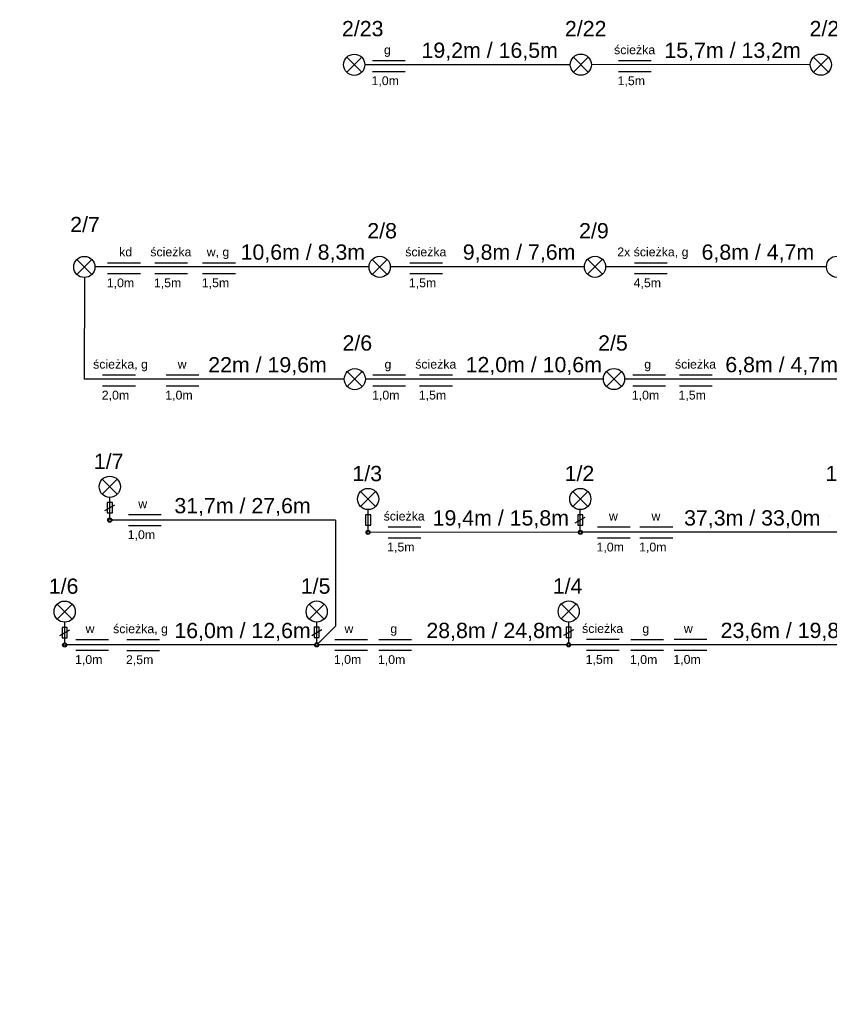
# Model space of a CAD drawing. Header units: millimetres. Extents: x 0 to 1096681, y -272449 to 90187.
# Tile 1 of 35: x 185566 to 323237, y -162401 to 5038. Entities that reach past the tile are written whole.
import ezdxf
from ezdxf import colors
from ezdxf.entities.mleader import LeaderData, LeaderLine
from ezdxf.math import Vec2, Vec3

# ---------------------------------------------------------------- set-up
doc = ezdxf.new("R2010")
doc.units = ezdxf.units.MM
doc.layers.add('U-11 OSW lampa nowa MZD', color=160, linetype='Continuous', lineweight=9)
doc.styles.add('RHR', font='romans.shx', dxfattribs={"width": 0.7})
doc.styles.get("Standard").update_dxf_attribs({"font": 'arial.ttf'})

msp = doc.modelspace()

# ---------------------------------------------------------------- linework, layer by layer
at = {"color": 0, "linetype": 'ByBlock', "lineweight": -2}
for p, q in [((241182.361, -3899.204), (243727.946, -1353.62)), ((243727.946, -3899.204), (241182.361, -1353.62)), ((279714.022, -3888.002), (282259.606, -1342.417)), ((282259.606, -3888.002), (279714.022, -1342.417)), ((320531.346, -3876.799), (323076.931, -1331.214)), ((323076.931, -3876.799), (320531.346, -1331.214)), ((195289.833, -38281.501), (197835.418, -35735.917)), ((197835.418, -38281.501), (195289.833, -35735.917)), ((245498.819, -38270.299), (248044.403, -35724.714)), ((248044.403, -38270.299), (245498.819, -35724.714)), ((282125.007, -38259.096), (284670.592, -35713.511)), ((284670.592, -38259.096), (282125.007, -35713.511)), ((241274.54, -57360.519), (243820.124, -54814.935)), ((243820.124, -57360.519), (241274.54, -54814.935)), ((285356.421, -57349.316), (287902.005, -54803.732)), ((287902.005, -57349.316), (285356.421, -54803.732)), ((199610.565, -75662.125), (202156.149, -73116.541)), ((202156.149, -75662.125), (199610.565, -73116.541)), ((243538.293, -77744.568, 0), (246083.877, -75198.984, 0)), ((246083.877, -77744.568, 0), (243538.293, -75198.984, 0)), ((279618.289, -77740.569, 0), (282163.874, -75194.985, 0)), ((282163.874, -77740.569, 0), (279618.289, -75194.985, 0)), ((191946.235, -96896.144), (194491.819, -94350.559)), ((194491.819, -96896.144), (191946.235, -94350.559)), ((234799.122, -96883.211), (237344.706, -94337.627)), ((237344.706, -96883.211), (234799.122, -94337.627)), ((277650.285, -96871.401), (280195.87, -94325.817)), ((280195.87, -96871.401), (277650.285, -94325.817))]:
    msp.add_line(p, q, dxfattribs=at)
for p, q in [((200883.357, -79709.333), (200883.357, -76189.333)), ((200031.301, -78441.268), (201735.413, -77457.398)), ((244811.085, -81791.776, 0), (244811.085, -78271.776, 0)), ((280891.082, -81787.777, 0), (280891.082, -78267.777, 0)), ((280039.025, -80519.712, 0), (281743.138, -79535.842, 0)), ((192366.971, -99675.286), (194071.083, -98691.416)), ((193219.027, -100943.351), (193219.027, -97423.351)), ((235219.857, -99662.354), (236923.97, -98678.484)), ((236071.914, -100930.419), (236071.914, -97410.419)), ((278071.021, -99650.544), (279775.134, -98666.674)), ((278923.078, -100918.609), (278923.078, -97398.609))]:
    msp.add_line(p, q)
for points in [[(279186.814, -2615.597), (244255.153, -2625.882)], [(245543.72, -1917.977), (251105.002, -1917.977)], [(320004.139, -2604.528), (282801.023, -2613.119)], [(287389.744, -1917.977), (292951.026, -1917.977)], [(245543.72, -3759.461), (251105.002, -3759.461)], [(287389.744, -3759.461), (292951.026, -3759.461)], [(200520.897, -36289.347), (206082.179, -36289.347)], [(208537.171, -36284.79), (214098.453, -36284.79)], [(216676.978, -36284.79), (222238.26, -36284.79)], [(251894.043, -36284.79), (257455.325, -36284.79)], [(290114.77, -36284.79), (295676.052, -36284.79)], [(244971.611, -36997.71), (198376.835, -37006.619)], [(200520.897, -38130.831), (206082.179, -38130.831)], [(208537.171, -38126.274), (214098.453, -38126.274)], [(216676.978, -38126.274), (222238.26, -38126.274)], [(281597.768, -36988.04), (248585.82, -36995.416)], [(251894.043, -38126.274), (257455.325, -38126.274)], [(322758.301, -36975.594), (285212.009, -36984.213)], [(290114.77, -38126.274), (295676.052, -38126.274)], [(196558.634, -38808.705), (196520.31, -56091.519)], [(240747.301, -56089.463), (196520.31, -56096.839)], [(199672.598, -55379.292), (205233.879, -55379.292)], [(210472.228, -55379.292), (216033.51, -55379.292)], [(284829.213, -56076.912), (244361.541, -56085.637)], [(245635.899, -55379.292), (251197.181, -55379.292)], [(253577.315, -55379.292), (259138.597, -55379.292)], [(325646.537, -56065.843), (288443.422, -56074.434)], [(289804.713, -55379.292), (295365.995, -55379.292)], [(297746.129, -55379.292), (303307.411, -55379.292)], [(199672.598, -57220.776), (205233.879, -57220.776)], [(210472.228, -57220.776), (216033.51, -57220.776)], [(245635.899, -57220.776), (251197.181, -57220.776)], [(253577.315, -57220.776), (259138.597, -57220.776)], [(289804.713, -57220.776), (295365.995, -57220.776)], [(297746.129, -57220.776), (303307.411, -57220.776)], [(239291.51, -80047.606), (201233.357, -80059.237)], [(204080.105, -79118.38), (209641.387, -79118.38)], [(239291.51, -80048.735), (239291.51, -98110.028), (236321.3, -101034.845)], [(204080.105, -80959.864), (209641.387, -80959.864)], [(195125.352, -100352.398), (200686.634, -100352.398)], [(203779.024, -100372.264), (209340.306, -100372.264)], [(239145.67, -100339.466), (244706.951, -100339.466)], [(246631.911, -100359.331), (252193.193, -100359.331)], [(281952.27, -100327.656), (287513.552, -100327.656)], [(289483.075, -100347.522), (295044.357, -100347.522)], [(296862.896, -100327.656), (302424.178, -100327.656)], [(235720.191, -101281.624), (193569.027, -101293.255)], [(278573.078, -101268.692), (236421.914, -101280.322)], [(328611.146, -101256.882), (279268.393, -101267.382)], [(195125.352, -102193.882), (200686.634, -102193.882)], [(203779.024, -102213.748), (209340.306, -102213.748)], [(239145.67, -102180.95), (244706.951, -102180.95)], [(246631.911, -102200.816), (252193.193, -102200.816)], [(281952.27, -102169.14), (287513.552, -102169.14)], [(289483.075, -102189.006), (295044.357, -102189.006)], [(296862.896, -102169.14), (302424.178, -102169.14)]]:
    msp.add_lwpolyline(points)
for points in [[(200443.357, -78829.333), (201323.357, -78829.333), (201323.357, -77069.333), (200443.357, -77069.333)], [(192779.027, -100063.351), (193659.027, -100063.351), (193659.027, -98303.351), (192779.027, -98303.351)], [(235631.914, -100050.419), (236511.914, -100050.419), (236511.914, -98290.419), (235631.914, -98290.419)], [(278483.078, -100038.609), (279363.078, -100038.609), (279363.078, -98278.609), (278483.078, -98278.609)]]:
    msp.add_lwpolyline(points, close=True)
at = {"elevation": 0}
for points in [[(244371.085, -80911.776), (245251.085, -80911.776), (245251.085, -79151.776), (244371.085, -79151.776)], [(280451.082, -80907.777), (281331.082, -80907.777), (281331.082, -79147.777), (280451.082, -79147.777)]]:
    msp.add_lwpolyline(points, close=True, dxfattribs=at)
for points in [[(248201.052, -81216.098), (253762.334, -81216.098)], [(283804.605, -81218.217), (289365.887, -81218.217)], [(291041.401, -81218.217), (296602.683, -81218.217)], [(280541.085, -82136.674), (245178.297, -82140.549)], [(248201.052, -83057.582), (253762.334, -83057.582)], [(324943.876, -82136.55), (281236.397, -82136.55)], [(283804.605, -83059.701), (289365.887, -83059.701)], [(291041.401, -83059.701), (296602.683, -83059.701)]]:
    msp.add_lwpolyline(points, dxfattribs=at)
at = {"color": 0, "linetype": 'ByBlock', "lineweight": -2}
for centre, radius in [((242455.154, -2626.412), 1800), ((280986.814, -2615.209), 1800), ((321804.138, -2604.006), 1800), ((196562.626, -37008.709), 1800), ((246771.611, -36997.506), 1800), ((283397.799, -36986.304), 1800), ((324558.301, -36975.101), 1800), ((242547.332, -56087.727), 1800), ((286629.213, -56076.524), 1800), ((200883.357, -74389.333), 1800), ((244811.085, -76471.776, 0), 1800), ((280891.082, -76467.777, 0), 1800), ((200883.357, -80059.333), 350), ((200883.357, -80059.333), 220), ((244811.085, -82137.777, 0), 350), ((244811.085, -82137.777, 0), 220), ((280891.082, -82137.777, 0), 350), ((280891.082, -82137.777, 0), 220), ((193219.027, -95623.351), 1800), ((236071.914, -95610.419), 1800), ((278923.078, -95598.609), 1800), ((193219.027, -101293.351), 350), ((193219.027, -101293.351), 220), ((236071.914, -101280.419), 350), ((236071.914, -101280.419), 220), ((278923.078, -101268.609), 350), ((278923.078, -101268.609), 220)]:
    msp.add_circle(centre, radius, dxfattribs=at)

# ---------------------------------------------------------------- texts
for s, height, p in [('2/23', 2596.7113, (240364.802, 2225.374)), ('2/22', 2596.7113, (278281.786, 2225.374)), ('2/21', 2596.7113, (319879.262, 2225.374)), ('g', 1500, (247505.06, -836.692)), ('19,2m / 16,5m', 2596.71132, (253893.528, -1457.585)), ('ścieżka', 1500, (286639.589, -836.692)), ('15,7m / 13,2m', 2596.71132, (295198.428, -1457.585)), ('1,0m', 1500, (245395.454, -6092.203)), ('1,5m', 1500, (287241.477, -6092.203)), ('2/7', 2596.7113, (194152.125, -31089.773)), ('2/8', 2596.7113, (244675.355, -32145.742)), ('2/9', 2596.7113, (280686.867, -32145.742)), ('ścieżka', 1500, (207775.455, -35203.505)), ('10,6m / 8,3m', 2596.71132, (223129.657, -35776.867)), ('ścieżka', 1500, (251132.327, -35203.505)), ('9,8m / 7,6m', 2596.71132, (260914.444, -35776.867)), ('2x ścieżka, g', 1500, (287175.449, -35203.505)), ('6,8m / 4,7m', 2596.71132, (301513.25, -35776.867)), ('kd', 1500, (202482.237, -35208.062)), ('w, g', 1500, (217366.229, -35203.505)), ('1,0m', 1500, (200372.631, -40463.573)), ('1,5m', 1500, (208388.905, -40459.016)), ('1,5m', 1500, (216528.712, -40459.016)), ('1,5m', 1500, (251745.777, -40459.016)), ('4,5m', 1500, (289966.504, -40459.016)), ('2/6', 2596.7113, (240456.981, -51235.941)), ('2/5', 2596.7113, (283924.185, -51235.941)), ('ścieżka, g', 1500, (198052.582, -54298.007)), ('w', 1500, (212433.568, -54298.007)), ('22m / 19,6m', 2596.71132, (217631.556, -54941.388)), ('g', 1500, (247597.239, -54298.007)), ('ścieżka', 1500, (252827.161, -54298.007)), ('12,0m / 10,6m', 2596.71132, (261386, -54918.9)), ('g', 1500, (291766.053, -54298.007)), ('ścieżka', 1500, (296995.975, -54298.007)), ('6,8m / 4,7m', 2596.71132, (305554.814, -54918.9)), ('2,0m', 1500, (199524.331, -59553.518)), ('1,0m', 1500, (210323.962, -59553.518)), ('1,0m', 1500, (245487.633, -59553.518)), ('1,5m', 1500, (253429.049, -59553.518)), ('1,0m', 1500, (289656.447, -59553.518)), ('1,5m', 1500, (297597.863, -59553.518)), ('1/7', 2596.7113, (198179.683, -71357.137)), ('1/3', 2596.7113, (242146.759, -73435.174, 0)), ('1/2', 2596.7113, (278226.755, -73431.175, 0)), ('1/1', 2596.7113, (322590.188, -73431.175, 0)), ('w', 1500, (205726.482, -78037.095)), ('31,7m / 27,6m', 2596.71132, (211865.551, -78900.915)), ('ścieżka', 1500, (247450.898, -80134.813, 0)), ('19,4m / 15,8m', 2596.71132, (255779.612, -80983.253, 0)), ('37,3m / 33,0m', 2596.71132, (298544.233, -80981.255, 0)), ('w', 1500, (285765.945, -80136.933, 0)), ('w', 1500, (293002.741, -80136.933, 0)), ('1,0m', 1500, (203931.839, -83292.606)), ('1,5m', 1500, (248052.786, -85390.324, 0)), ('1,0m', 1500, (283656.339, -85392.444, 0)), ('1,0m', 1500, (290893.135, -85392.444, 0)), ('1/6', 2596.7113, (190515.353, -92591.155)), ('1/5', 2596.7113, (233368.24, -92578.223)), ('1/4', 2596.7113, (276219.404, -92566.413)), ('w', 1500, (196771.729, -99271.113)), ('ścieżka, g', 1500, (201455.207, -99290.979)), ('16,0m / 12,6m', 2596.71132, (211865.551, -100134.934)), ('w', 1500, (240792.046, -99258.181)), ('g', 1500, (248593.251, -99278.047)), ('28,8m / 24,8m', 2596.71132, (254718.437, -100122.001)), ('ścieżka', 1500, (281202.115, -99246.371)), ('g', 1500, (291444.415, -99266.237)), ('w', 1500, (298509.272, -99246.371)), ('23,6m / 19,8m', 2596.71132, (304756.506, -100110.191)), ('1,0m', 1500, (194977.086, -104526.624)), ('2,5m', 1500, (203630.758, -104546.49)), ('1,0m', 1500, (238997.403, -104513.692)), ('1,0m', 1500, (246483.645, -104533.558)), ('1,5m', 1500, (281804.003, -104501.882)), ('1,0m', 1500, (289334.808, -104521.748)), ('1,0m', 1500, (296714.63, -104501.882))]:
    msp.add_text(s, height=height).set_placement(p)

# ---------------------------------------------------------------- leaders
at = {"layer": 'U-11 OSW lampa nowa MZD'}
ml = msp.add_multileader_mtext('Standard', dxfattribs=at)
ml.set_content('4A', color=256, style='RHR')
ml.set_leader_properties()
ml.build(insert=Vec2(0, 0))
ml.multileader.update_dxf_attribs({"has_text_frame": 1, "text_left_attachment_type": 2, "text_right_attachment_type": 2, "dogleg_length": 0.5, "arrow_head_size": 1})
ctx = ml.context
ctx.base_point, ctx.char_height, ctx.arrow_head_size, ctx.landing_gap_size, ctx.plane_origin, ctx.plane_x_axis, ctx.plane_y_axis = Vec3(6576202.145, 5511281.826, 0), 1.25, 1, 0.25, Vec3(332593.99, -84692.305), Vec3(1000, 0), Vec3(0, 1000)
ctx.left_attachment, ctx.right_attachment, ctx.text_align_type = 2, 2, 1
notes = []
notes.append((ctx, [(0, (0, 0, 0), (0, 0), (1, 0), 1, [])]))
ctx.mtext.insert, ctx.mtext.alignment, ctx.mtext.flow_direction = Vec3(323188.237, -79318.812), 2, 5
ml = msp.add_multileader_mtext('Standard', dxfattribs=at)
ml.set_content('4A', color=256, style='RHR')
ml.set_leader_properties()
ml.build(insert=Vec2(0, 0))
ml.multileader.update_dxf_attribs({"has_text_frame": 1, "text_left_attachment_type": 2, "text_right_attachment_type": 2, "dogleg_length": 0.5, "arrow_head_size": 1})
ctx = ml.context
ctx.base_point, ctx.char_height, ctx.arrow_head_size, ctx.landing_gap_size, ctx.plane_origin, ctx.plane_x_axis, ctx.plane_y_axis = Vec3(6576202.145, 5511281.826, 0), 1.25, 1, 0.25, Vec3(288191.21, -84696.71), Vec3(1000, 0), Vec3(0, 1000)
ctx.left_attachment, ctx.right_attachment, ctx.text_align_type = 2, 2, 1
notes.append((ctx, [(0, (0, 0, 0), (0, 0), (1, 0), 1, [])]))
ctx.mtext.insert, ctx.mtext.alignment, ctx.mtext.flow_direction = Vec3(278785.457, -79323.218), 2, 5
ml = msp.add_multileader_mtext('Standard', dxfattribs=at)
ml.set_content('4A', color=256, style='RHR')
ml.set_leader_properties()
ml.build(insert=Vec2(0, 0))
ml.multileader.update_dxf_attribs({"has_text_frame": 1, "text_left_attachment_type": 2, "text_right_attachment_type": 2, "dogleg_length": 0.5, "arrow_head_size": 1})
ctx = ml.context
ctx.base_point, ctx.char_height, ctx.arrow_head_size, ctx.landing_gap_size, ctx.plane_origin, ctx.plane_x_axis, ctx.plane_y_axis = Vec3(6576202.145, 5511281.826, 0), 1.25, 1, 0.25, Vec3(368354.825, -152993.973), Vec3(0, 1000), Vec3(-1000, 0)
ctx.left_attachment, ctx.right_attachment, ctx.text_align_type = 2, 2, 1
notes.append((ctx, [(0, (0, 0, 0), (0, 0), (1, 0), 1, [])]))
ctx.mtext.insert, ctx.mtext.text_direction, ctx.mtext.alignment, ctx.mtext.flow_direction = Vec3(362981.333, -162399.727), Vec3(0, 1), 2, 5
for ctx, leaders in notes:
    for number, flags, end, landing, length, lines in leaders:
        leader = LeaderData()
        leader.index, (leader.has_last_leader_line, leader.has_dogleg_vector, leader.attachment_direction) = number, flags
        leader.last_leader_point, leader.dogleg_vector, leader.dogleg_length = Vec3(end), Vec3(landing), length
        for number, points, colour, breaks in lines:
            line = LeaderLine()
            line.index, line.vertices, line.color, line.breaks = number, Vec3.list(points), colors.encode_raw_color(colour), breaks
            leader.lines.append(line)
        ctx.leaders.append(leader)

doc.saveas('drawing.dxf')
